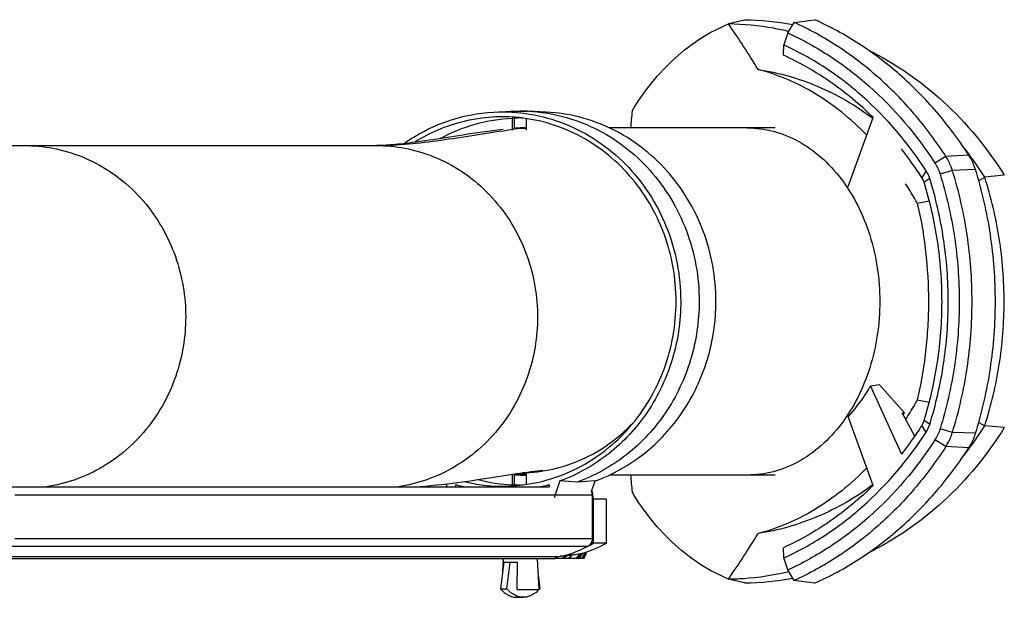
# Model space of a CAD drawing. Extents: x 0 to 420, y 0 to 297.
# Tile 13 of 18: x 351 to 380, y 114 to 131. Entities that reach past the tile are written whole.
import ezdxf

# ---------------------------------------------------------------- set-up
doc = ezdxf.new("R2010")
doc.units = 0
doc.header["$LTSCALE"] = 23.1
for name, color, linetype in [('100-5721_LIGDXF_CONTINUOUS', 7, 'CONTINUOUS'), ('100-5824B_LIDXF_CONTINUOUS', 7, 'CONTINUOUS'), ('100-5835_2_DXF_CONTINUOUS_', 7, 'CONTINUOUS'), ('100-5862A_LIDXF_CONTINUOUS', 7, 'CONTINUOUS'), ('100-5865A_LIDXF_CONTINUOUS', 7, 'CONTINUOUS'), ('102679_1_DXF_CONTINUOUS_LI', 7, 'CONTINUOUS'), ('126057_AF1_1DXF_CONTINUOUS', 7, 'CONTINUOUS'), ('135119_26_DXF_CONTINUOUS_L', 7, 'CONTINUOUS')]:
    doc.layers.add(name, color=color, linetype=linetype)

msp = doc.modelspace()

# ---------------------------------------------------------------- linework, layer by layer
at = {"layer": '100-5721_LIGDXF_CONTINUOUS', "color": 7, "linetype": 'CONTINUOUS'}
for p, q in [((367.728281, 117.382294), (367.712742, 117.382294)), ((368.122113, 117.251467), (367.713399, 117.251467)), ((367.74699, 117.251467), (367.728281, 117.382294)), ((368.122131, 115.969736), (368.122131, 117.251467)), ((367.712788, 116.103637), (367.712788, 115.969736)), ((368.122131, 115.969737), (367.712788, 115.969736)), ((366.61053, 115.526467), (367.472142, 115.526467))]:
    msp.add_line(p, q, dxfattribs=at)
at = {"layer": '100-5721_LIGDXF_CONTINUOUS', "color": 9, "linetype": 'CONTINUOUS'}
for p, q in [((367.74699, 115.969736), (367.74699, 117.251467)), ((367.585891, 115.880622), (367.583516, 115.879439)), ((367.585884, 115.880638), (367.583524, 115.879421)), ((366.698009, 115.567579), (366.62988, 115.526467)), ((366.83486, 115.526467), (366.941491, 115.601697)), ((366.870102, 115.526469), (366.977428, 115.606565)), ((367.010601, 115.526467), (367.111652, 115.622073)), ((367.017804, 115.526472), (367.118758, 115.622603)), ((367.247519, 115.526466), (367.356983, 115.65735)), ((367.263401, 115.526468), (367.37347, 115.661454)), ((367.313273, 115.526467), (367.424846, 115.676364)), ((367.330882, 115.526467), (367.44243, 115.68175)), ((367.408485, 115.526467), (367.51679, 115.705089)), ((367.430327, 115.526467), (367.534432, 115.711077))]:
    msp.add_line(p, q, dxfattribs=at)
at = {"layer": '100-5721_LIGDXF_CONTINUOUS', "color": 7, "linetype": 'CONTINUOUS'}
for points in [[(367.400163, 115.668766), (367.50138, 115.699858), (367.594194, 115.731361), (367.686078, 115.76546), (367.776932, 115.802104), (367.86676, 115.841286), (367.95549, 115.882974), (368.04298, 115.927105), (368.122131, 115.969736)], [(367.472142, 115.526467), (367.48236, 115.551572), (367.49448, 115.580932), (367.506372, 115.609299), (367.518038, 115.636698), (367.529463, 115.663122), (367.54062, 115.688528), (367.551493, 115.712906), (367.553614, 115.717587)]]:
    msp.add_lwpolyline(points, dxfattribs=at)
at = {"layer": '100-5721_LIGDXF_CONTINUOUS', "color": 9, "linetype": 'CONTINUOUS'}
for centre, radius, start, end in [((366.111288, 118.737017), 3.214551, 296.667526, 297.2575694), ((366.109847, 118.7398), 3.217685, 297.3049474, 300.58362)]:
    msp.add_arc(centre, radius, start, end, dxfattribs=at)
at = {"layer": '100-5721_LIGDXF_CONTINUOUS', "color": 7, "linetype": 'CONTINUOUS'}
for centre, radius, start, end in [((366.069551, 118.750016), 3.22958, 299.3365168, 300.5844902), ((368.843928, 101.692128), 14.039066, 97.6401208, 97.7881245), ((366.925409, 118.162248), 2.546993, 274.1933509, 274.3536397), ((367.126015, 116.620585), 0.99054, 283.4840284, 284.4668799), ((367.146324, 116.542957), 0.910299, 284.4497454, 286.1918697)]:
    msp.add_arc(centre, radius, start, end, dxfattribs=at)
msp.add_open_spline([(367.728281, 117.382294), (367.726677, 117.423395), (367.715006, 117.465258), (367.69472, 117.501041)], degree=3, dxfattribs=at)
for points, knots in [([(366.941491, 115.601697), (366.92661, 115.599674), (366.874191, 115.592961), (366.821565, 115.587716), (366.783809, 115.585331)], [0, 0, 0, 0, 0.284171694, 1, 1, 1, 1]), ([(367.111652, 115.622073), (367.103036, 115.621434), (367.058176, 115.617318), (367.013509, 115.611399), (366.977428, 115.606565)], [0, 0, 0, 0, 0.19181183, 1, 1, 1, 1]), ([(367.356983, 115.65735), (367.337098, 115.652582), (367.258445, 115.636192), (367.178438, 115.627159), (367.118757, 115.622604)], [0, 0, 0, 0, 0.254647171, 1, 1, 1, 1])]:
    msp.add_open_spline(points, degree=3, knots=knots, dxfattribs=at)
at = {"layer": '100-5824B_LIDXF_CONTINUOUS', "color": 7, "linetype": 'CONTINUOUS'}
for p, q in [((364.840605, 128.543248), (365.352455, 128.5694)), ((365.377891, 128.364468), (365.377901, 128.364387)), ((365.377901, 128.014093), (365.377901, 128.364387)), ((365.429172, 128.356108), (365.430314, 128.356275)), ((365.429204, 128.364387), (365.429204, 128.060412)), ((365.429204, 128.355859), (365.430347, 128.356016)), ((365.776579, 128.355859), (365.776579, 128.014093)), ((366.365178, 128.543248), (365.814322, 128.571238)), ((365.776579, 118.023097), (365.776579, 117.681333)), ((365.377901, 117.672802), (365.377901, 117.977926)), ((365.429204, 117.985762), (365.429204, 117.672802)), ((366.764955, 117.782709), (366.597175, 117.292152)), ((367.267204, 117.751186), (366.764955, 117.782709)), ((367.791016, 117.782709), (367.267204, 117.751186)), ((367.687109, 117.478905), (367.791016, 117.782709)), ((363.472453, 117.614045), (363.443772, 117.697903)), ((363.727307, 117.614045), (363.727307, 117.681025)), ((365.377901, 117.672802), (365.377891, 117.672721)), ((365.430315, 117.680914), (365.429171, 117.681081)), ((365.430349, 117.681176), (365.429204, 117.681333)), ((366.452415, 117.681025), (366.452415, 117.614045))]:
    msp.add_line(p, q, dxfattribs=at)
for centre, radius, start, end in [((365.602826, 123.66977), 4.906023, 92.6279651, 92.9252663), ((365.719377, 123.481121), 4.89188, 91.3644638, 93.4006316), ((366.117204, 123.634358), 4.771616, 97.1038308, 98.2766766), ((365.68039, 127.435163), 9.412641, 269.9623776, 270.5255534), ((365.579524, 122.417235), 4.748715, 255.3213957, 267.5665738), ((365.099399, 122.427034), 4.940369, 253.8751875, 256.962715), ((365.712182, 122.383121), 4.718811, 266.5620224, 268.6728778), ((366.117203, 122.402822), 4.771606, 261.723334, 262.895155), ((365.080323, 122.427034), 4.940369, 283.037285, 286.1248125)]:
    msp.add_arc(centre, radius, start, end, dxfattribs=at)
for points, knots in [([(362.208802, 127.622076), (362.593766, 127.894922), (363.438745, 128.335036), (364.37421, 128.519416), (364.840605, 128.543247)], [0, 0, 0, 0, 0.502581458, 1, 1, 1, 1]), ([(365.454078, 128.391948), (364.947501, 128.430834), (363.910492, 128.343801), (362.955289, 127.93294), (362.521024, 127.660797)], [0, 0, 0, 0, 0.497832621, 1, 1, 1, 1]), ([(363.26681, 127.770147), (363.590277, 127.948267), (364.277422, 128.231436), (365.011552, 128.348917), (365.377901, 128.364387)], [0, 0, 0, 0, 0.501760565, 1, 1, 1, 1]), ([(364.840605, 128.543247), (365.190179, 128.56111), (365.896949, 128.521051), (366.921489, 128.235293), (367.870709, 127.73619), (368.70519, 127.044794), (369.391418, 126.189948), (369.901938, 125.206643), (370.216532, 124.135418), (370.287317, 123.390797), (370.287317, 123.018595)], [0, 0, 0, 0, 0.121220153, 0.24292942, 0.365685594, 0.489865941, 0.615609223, 0.742801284, 0.871101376, 1, 1, 1, 1]), ([(365.377891, 128.570427), (365.377897, 128.570015), (365.380525, 128.570925), (365.383255, 128.570106), (365.389887, 128.570726), (365.394563, 128.570655), (365.397382, 128.570708)], [0, 0, 0, 0, 0.06339435, 0.252783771, 0.566122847, 1, 1, 1, 1]), ([(365.439109, 128.370938), (365.430419, 128.370575), (365.415721, 128.369659), (365.395251, 128.368592), (365.385908, 128.366284), (365.377893, 128.365915), (365.377891, 128.364466)], [0, 0, 0, 0, 0.42226707, 0.735697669, 0.929686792, 1, 1, 1, 1]), ([(365.397382, 128.570708), (365.468505, 128.572054), (365.581132, 128.571885), (365.720067, 128.570663), (365.787969, 128.569892), (365.814322, 128.571238)], [0, 0, 0, 0, 0.511832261, 0.810138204, 1, 1, 1, 1]), ([(365.678665, 128.369237), (365.657452, 128.370079), (365.577639, 128.372668), (365.497692, 128.373387), (365.439109, 128.370938)], [0, 0, 0, 0, 0.265828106, 1, 1, 1, 1]), ([(370.152281, 123.018595), (370.152281, 123.354366), (370.093159, 124.02607), (369.829948, 124.998207), (369.40121, 125.902032), (368.821557, 126.705624), (368.1109, 127.380859), (367.293666, 127.903765), (366.398861, 128.255548), (365.769402, 128.367743), (365.454078, 128.391948)], [0, 0, 0, 0, 0.128595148, 0.256676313, 0.383794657, 0.50962702, 0.634021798, 0.757024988, 0.878880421, 1, 1, 1, 1]), ([(365.802734, 128.570814), (365.790959, 128.571028), (365.724351, 128.572055), (365.657728, 128.571957), (365.602891, 128.571571)], [0, 0, 0, 0, 0.176792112, 1, 1, 1, 1]), ([(365.853328, 128.5694), (366.184188, 128.552493), (366.846262, 128.450777), (367.790914, 128.101555), (368.656031, 127.568498), (369.409906, 126.871408), (370.025778, 126.035866), (370.48182, 125.092073), (370.761997, 124.074442), (370.824951, 123.370485), (370.824951, 123.018595)], [0, 0, 0, 0, 0.121128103, 0.242948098, 0.365900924, 0.490255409, 0.616074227, 0.743211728, 0.871340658, 1, 1, 1, 1]), ([(371.313378, 123.018595), (371.313378, 123.368827), (371.25072, 124.069468), (370.971863, 125.082306), (370.517968, 126.021652), (369.904997, 126.853259), (369.154673, 127.547064), (368.29363, 128.077609), (367.353431, 128.425184), (366.694477, 128.526421), (366.365178, 128.543247)], [0, 0, 0, 0, 0.128659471, 0.256788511, 0.383926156, 0.509745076, 0.634099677, 0.757052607, 0.878872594, 1, 1, 1, 1]), ([(365.454078, 117.645241), (365.769402, 117.669446), (366.398861, 117.781641), (367.293666, 118.133424), (368.110899, 118.65633), (368.821556, 119.331565), (369.401209, 120.135157), (369.829948, 121.038981), (370.093159, 122.011119), (370.152281, 122.682823), (370.152281, 123.018595)], [0, 0, 0, 0, 0.121119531, 0.242974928, 0.365978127, 0.490372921, 0.616205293, 0.743323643, 0.871404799, 1, 1, 1, 1]), ([(370.287317, 123.018595), (370.287317, 122.448935), (370.12101, 121.308579), (369.392554, 119.759803), (368.252665, 118.516308), (367.276115, 117.967906), (366.764955, 117.782709)], [0, 0, 0, 0, 0.25535631, 0.50803338, 0.756291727, 1, 1, 1, 1]), ([(370.824951, 123.018595), (370.824951, 122.444516), (370.656843, 121.295302), (369.920611, 119.73546), (368.76898, 118.485018), (367.782981, 117.935742), (367.267204, 117.751186)], [0, 0, 0, 0, 0.255379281, 0.508064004, 0.756310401, 1, 1, 1, 1]), ([(367.791016, 117.782709), (368.302175, 117.967906), (369.278725, 118.516308), (370.418614, 119.759803), (371.147071, 121.308579), (371.313378, 122.448935), (371.313378, 123.018595)], [0, 0, 0, 0, 0.243708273, 0.491966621, 0.74464369, 1, 1, 1, 1]), ([(365.776579, 118.023097), (366.076214, 118.036637), (366.676147, 118.125582), (367.532726, 118.438493), (368.317081, 118.918927), (368.770484, 119.337182), (368.976086, 119.566425)], [0, 0, 0, 0, 0.247075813, 0.495550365, 0.746338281, 1, 1, 1, 1]), ([(365.776579, 118.023097), (365.769681, 118.023211), (365.73716, 118.023544), (365.704638, 118.023379), (365.679016, 118.023232)], [0, 0, 0, 0, 0.212131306, 1, 1, 1, 1]), ([(363.969036, 117.764978), (364.09036, 117.735665), (364.578565, 117.637557), (365.082218, 117.616696), (365.454078, 117.645241)], [0, 0, 0, 0, 0.250748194, 1, 1, 1, 1]), ([(365.377891, 117.672723), (365.377893, 117.671297), (365.385768, 117.670908), (365.394966, 117.66864), (365.415104, 117.667566), (365.429571, 117.666656), (365.438126, 117.666292)], [0, 0, 0, 0, 0.070335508, 0.264218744, 0.577575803, 1, 1, 1, 1]), ([(365.438126, 117.666292), (365.455106, 117.66557), (365.535319, 117.66363), (365.61558, 117.665446), (365.67876, 117.667956)], [0, 0, 0, 0, 0.211842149, 1, 1, 1, 1])]:
    msp.add_open_spline(points, degree=3, knots=knots, dxfattribs=at)
at = {"layer": '100-5835_2_DXF_CONTINUOUS_', "color": 7, "linetype": 'CONTINUOUS'}
for p, q in [((365.108132, 115.514045), (365.087434, 115.11911)), ((366.09765, 115.514045), (366.144817, 114.614045)), ((365.124149, 115.414045), (365.027452, 114.637264)), ((365.124149, 115.414045), (365.529305, 115.414045)), ((365.21539, 114.637264), (365.312088, 115.414045)), ((365.514694, 114.614045), (365.529305, 115.414045)), ((366.118348, 115.11911), (366.178331, 114.637264)), ((365.027452, 114.637264), (365.21539, 114.637264)), ((365.514694, 114.614045), (366.144805, 114.614045)), ((365.508922, 114.389045), (365.69686, 114.389045))]:
    msp.add_line(p, q, dxfattribs=at)
for points, knots in [([(365.027452, 114.637264), (365.096181, 114.564124), (365.209189, 114.468824), (365.38261, 114.400211), (365.467693, 114.389045), (365.508922, 114.389045)], [0, 0, 0, 0, 0.54227304, 0.777241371, 1, 1, 1, 1]), ([(365.69686, 114.389045), (365.655631, 114.389045), (365.570549, 114.400211), (365.397128, 114.468824), (365.28412, 114.564124), (365.21539, 114.637264)], [0, 0, 0, 0, 0.222758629, 0.45772696, 1, 1, 1, 1]), ([(366.178331, 114.637264), (366.109601, 114.564124), (365.996593, 114.468824), (365.823172, 114.400211), (365.738089, 114.389045), (365.69686, 114.389045)], [0, 0, 0, 0, 0.54227304, 0.777241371, 1, 1, 1, 1])]:
    msp.add_open_spline(points, degree=3, knots=knots, dxfattribs=at)
at = {"layer": '100-5862A_LIDXF_CONTINUOUS', "color": 7, "linetype": 'CONTINUOUS'}
for p, q in [((372.14759, 131.227027), (371.678989, 131.114828)), ((378.97712, 126.549616), (379.152303, 126.642196)), ((379.723519, 126.698934), (379.151543, 126.645121)), ((379.151543, 126.645121), (379.152331, 126.642095)), ((377.182145, 125.886233), (377.536856, 125.955114)), ((377.182145, 120.150956), (377.536856, 120.082075)), ((378.97712, 119.487574), (379.152296, 119.394998)), ((379.152307, 119.395001), (379.151547, 119.392068)), ((379.723519, 119.338256), (379.151547, 119.392068)), ((372.147591, 114.810161), (371.678991, 114.922361))]:
    msp.add_line(p, q, dxfattribs=at)
for centre, radius, start, end in [((372.050398, 123.003901), 8.2237, 79.4508764, 89.3228284), ((351.095022, 116.769076), 25.089843, 31.26025, 34.8741035), ((443.89556, 122.119284), 75.30525, 175.08257434, 175.45922165), ((443.654094, 123.895779), 75.062776, 184.53853614, 184.91639664), ((350.802082, 129.459903), 25.439841, 325.1487562, 328.7127867), ((372.050406, 123.033207), 8.22362, 270.6771273, 280.5492417)]:
    msp.add_arc(centre, radius, start, end, dxfattribs=at)
for points, knots in [([(368.867489, 128.574446), (369.212085, 129.145493), (369.833707, 129.928098), (370.852259, 130.713335), (371.400199, 131.000813), (371.67899, 131.114825)], [0, 0, 0, 0, 0.52041423, 0.764979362, 1, 1, 1, 1]), ([(373.437804, 130.896247), (373.293321, 130.930433), (372.714218, 131.051118), (372.121915, 131.10857), (371.67899, 131.114828)], [0, 0, 0, 0, 0.251034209, 1, 1, 1, 1]), ([(375.748763, 130.358315), (376.547666, 129.96639), (378.064528, 128.91205), (379.230076, 127.485438), (379.723519, 126.698934)], [0, 0, 0, 0, 0.489380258, 1, 1, 1, 1]), ([(375.710818, 127.870693), (375.481347, 128.107388), (375.005769, 128.548451), (374.222619, 129.095713), (373.402795, 129.518798), (372.829805, 129.714644), (372.542298, 129.788853)], [0, 0, 0, 0, 0.263855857, 0.517519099, 0.762347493, 1, 1, 1, 1]), ([(372.542303, 129.78885), (372.83582, 129.744089), (373.423782, 129.615935), (374.281713, 129.312367), (375.115774, 128.901524), (375.637337, 128.554413), (375.889982, 128.363894)], [0, 0, 0, 0, 0.242495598, 0.489930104, 0.741562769, 1, 1, 1, 1]), ([(379.151543, 126.645121), (379.101638, 126.724233), (378.899284, 127.036202), (378.680927, 127.337814), (378.508885, 127.556566)], [0, 0, 0, 0, 0.251553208, 1, 1, 1, 1]), ([(379.717911, 123.018595), (379.717918, 123.634337), (379.6233, 124.86236), (379.339694, 126.06113), (379.152331, 126.642095)], [0, 0, 0, 0, 0.502166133, 1, 1, 1, 1]), ([(377.182145, 125.886233), (377.15607, 125.935255), (377.05009, 126.128006), (376.934936, 126.315641), (376.845042, 126.453313)], [0, 0, 0, 0, 0.252447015, 1, 1, 1, 1]), ([(377.182145, 125.886233), (377.241884, 125.655527), (377.337076, 125.185193), (377.467436, 124.229852), (377.510829, 123.503503), (377.511459, 123.018595)], [0, 0, 0, 0, 0.247203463, 0.497005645, 1, 1, 1, 1]), ([(377.511459, 123.018595), (377.511775, 122.775733), (377.496899, 122.290613), (377.432771, 121.56732), (377.334474, 120.85261), (377.241898, 120.381716), (377.182145, 120.150956)], [0, 0, 0, 0, 0.251890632, 0.50301879, 0.752768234, 1, 1, 1, 1]), ([(379.152307, 119.395001), (379.339682, 119.975981), (379.623383, 121.174769), (379.71791, 122.402836), (379.717917, 123.018595)], [0, 0, 0, 0, 0.497834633, 1, 1, 1, 1]), ([(377.182145, 120.150956), (377.156093, 120.101978), (377.05002, 119.909554), (376.934436, 119.722468), (376.84434, 119.585164)], [0, 0, 0, 0, 0.252507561, 1, 1, 1, 1]), ([(379.723519, 119.338256), (379.230111, 118.551808), (378.064663, 117.125291), (376.547947, 116.070981), (375.749118, 115.679048)], [0, 0, 0, 0, 0.510619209, 1, 1, 1, 1]), ([(378.508878, 118.480607), (378.566002, 118.553241), (378.79201, 118.848541), (379.002457, 119.155724), (379.151546, 119.392067)], [0, 0, 0, 0, 0.248506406, 1, 1, 1, 1]), ([(375.711438, 118.164806), (375.482683, 117.927618), (375.005213, 117.48873), (374.22226, 116.941947), (373.402849, 116.518134), (372.829805, 116.322504), (372.542327, 116.248271)], [0, 0, 0, 0, 0.263789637, 0.517453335, 0.76232171, 1, 1, 1, 1]), ([(371.678993, 114.922363), (371.400201, 115.036375), (370.852261, 115.323854), (369.833707, 116.109092), (369.212084, 116.891698), (368.867488, 117.462746)], [0, 0, 0, 0, 0.235020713, 0.479585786, 1, 1, 1, 1]), ([(375.890923, 117.670658), (375.393734, 117.297492), (374.58015, 116.83144), (373.425938, 116.421493), (372.836364, 116.293082), (372.542331, 116.248274)], [0, 0, 0, 0, 0.508314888, 0.756798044, 1, 1, 1, 1]), ([(371.678991, 114.922361), (371.826561, 114.924446), (372.417625, 114.94897), (373.005886, 115.038744), (373.437825, 115.140947)], [0, 0, 0, 0, 0.249530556, 1, 1, 1, 1])]:
    msp.add_open_spline(points, degree=3, knots=knots, dxfattribs=at)
at = {"layer": '100-5865A_LIDXF_CONTINUOUS', "color": 7, "linetype": 'CONTINUOUS'}
for p, q in [((373.598058, 131.156747), (374.191503, 131.239038)), ((373.41003, 130.85077), (373.598058, 131.156747)), ((373.41003, 130.85077), (373.294808, 130.500682)), ((373.283776, 130.201842), (373.294808, 130.500682)), ((375.167431, 126.374908), (375.898073, 128.386224)), ((376.084135, 120.591563), (375.819303, 120.549105)), ((375.819303, 120.549105), (376.721382, 118.568945)), ((376.816543, 119.773008), (376.084135, 120.591563)), ((377.109944, 119.091465), (376.745982, 119.767982)), ((375.898073, 117.650965), (375.167431, 119.662281)), ((373.294808, 115.536507), (373.283776, 115.835347)), ((373.41003, 115.186419), (373.294808, 115.536507)), ((373.598058, 114.880442), (373.41003, 115.186419)), ((374.191503, 114.798151), (373.598058, 114.880442))]:
    msp.add_line(p, q, dxfattribs=at)
at = {"layer": '100-5865A_LIDXF_CONTINUOUS', "color": 9, "linetype": 'CONTINUOUS'}
for p, q in [((378.018289, 127.251675), (377.700335, 127.056543)), ((378.686513, 127.289969), (378.018289, 127.251675)), ((377.443763, 126.830647), (377.318455, 126.635514)), ((378.208407, 126.842729), (377.851011, 126.732435)), ((378.884371, 126.864373), (378.208407, 126.842729)), ((377.548779, 126.604754), (377.38403, 126.49446)), ((377.548779, 119.432435), (377.38403, 119.542729)), ((377.443763, 119.206543), (377.318455, 119.401675)), ((378.208407, 119.19446), (377.851011, 119.304754)), ((378.884371, 119.172816), (378.208407, 119.19446)), ((378.018289, 118.785514), (377.700335, 118.980647)), ((378.686513, 118.747221), (378.018289, 118.785514))]:
    msp.add_line(p, q, dxfattribs=at)
at = {"layer": '100-5865A_LIDXF_CONTINUOUS', "color": 7, "linetype": 'CONTINUOUS'}
for centre, radius, start, end in [((370.649008, 123.642663), 6.025118, 328.8567657, 329.1065153), ((369.417075, 124.954128), 9.033057, 324.5432407, 325.000222)]:
    msp.add_arc(centre, radius, start, end, dxfattribs=at)
msp.add_ellipse((370.527513, 125.930716), major_axis=(95.650402, 6.412376), ratio=0.068605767, start_param=-1.51033794, end_param=-1.509598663, dxfattribs=at)
for points, knots in [([(378.686513, 127.289969), (378.403453, 127.727539), (377.785754, 128.557993), (376.708684, 129.652618), (375.51073, 130.562808), (374.638442, 131.038832), (374.191503, 131.239038)], [0, 0, 0, 0, 0.257930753, 0.510436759, 0.757616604, 1, 1, 1, 1]), ([(378.018289, 127.251675), (377.739412, 127.68278), (377.131325, 128.501368), (376.072185, 129.582086), (374.894723, 130.48322), (374.037431, 130.956772), (373.598058, 131.156747)], [0, 0, 0, 0, 0.257859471, 0.51034912, 0.757559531, 1, 1, 1, 1]), ([(373.41003, 130.85077), (373.836464, 130.65611), (374.668631, 130.195245), (376.205577, 129.01815), (377.165654, 127.883085), (377.700335, 127.056543)], [0, 0, 0, 0, 0.242738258, 0.490247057, 1, 1, 1, 1]), ([(377.443763, 126.830647), (376.926655, 127.630022), (375.998196, 128.727815), (374.511919, 129.866434), (373.707187, 130.31232), (373.294808, 130.500682)], [0, 0, 0, 0, 0.509749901, 0.757259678, 1, 1, 1, 1]), ([(375.898073, 128.386224), (375.51428, 128.764456), (374.692472, 129.450992), (373.762596, 129.983587), (373.283776, 130.201842)], [0, 0, 0, 0, 0.505929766, 1, 1, 1, 1]), ([(377.318455, 126.635514), (377.271805, 126.707628), (377.082856, 126.99226), (376.880318, 127.267887), (376.721382, 127.468244)], [0, 0, 0, 0, 0.251405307, 1, 1, 1, 1]), ([(378.208407, 126.842729), (378.197092, 126.879182), (378.147747, 127.021484), (378.079349, 127.157285), (378.018289, 127.251675)], [0, 0, 0, 0, 0.253465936, 1, 1, 1, 1]), ([(378.884371, 126.864373), (378.872595, 126.90231), (378.821241, 127.050405), (378.750059, 127.191735), (378.686513, 127.289969)], [0, 0, 0, 0, 0.253465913, 1, 1, 1, 1]), ([(377.700335, 127.056543), (377.716338, 127.031804), (377.777587, 126.929312), (377.824365, 126.818282), (377.851011, 126.732435)], [0, 0, 0, 0, 0.246862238, 1, 1, 1, 1]), ([(377.38403, 126.49446), (377.380128, 126.507034), (377.363107, 126.556116), (377.339516, 126.602957), (377.318455, 126.635514)], [0, 0, 0, 0, 0.253465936, 1, 1, 1, 1]), ([(377.548779, 126.604754), (377.542529, 126.624889), (377.515272, 126.703494), (377.477491, 126.778507), (377.443763, 126.830647)], [0, 0, 0, 0, 0.253465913, 1, 1, 1, 1]), ([(377.851011, 126.732435), (378.036359, 126.135308), (378.316328, 124.905939), (378.409647, 123.648774), (378.409647, 123.018595)], [0, 0, 0, 0, 0.498029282, 1, 1, 1, 1]), ([(378.783633, 123.018595), (378.783633, 123.66749), (378.687543, 124.961989), (378.399259, 126.227868), (378.208407, 126.842729)], [0, 0, 0, 0, 0.501970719, 1, 1, 1, 1]), ([(379.462853, 123.018595), (379.462853, 123.671162), (379.366218, 124.972988), (379.076303, 126.246032), (378.884371, 126.864373)], [0, 0, 0, 0, 0.501970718, 1, 1, 1, 1]), ([(377.90687, 123.018595), (377.90687, 123.608394), (377.819531, 124.785002), (377.557501, 125.935596), (377.38403, 126.49446)], [0, 0, 0, 0, 0.501970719, 1, 1, 1, 1]), ([(378.088209, 123.018595), (378.088209, 123.627109), (377.998099, 124.841052), (377.727755, 126.028156), (377.548779, 126.604754)], [0, 0, 0, 0, 0.501970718, 1, 1, 1, 1]), ([(377.38403, 119.542729), (377.557501, 120.101594), (377.819531, 121.252188), (377.90687, 122.428795), (377.90687, 123.018595)], [0, 0, 0, 0, 0.498029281, 1, 1, 1, 1]), ([(377.548779, 119.432435), (377.727755, 120.009034), (377.998099, 121.196137), (378.088209, 122.41008), (378.088209, 123.018595)], [0, 0, 0, 0, 0.498029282, 1, 1, 1, 1]), ([(378.409647, 123.018595), (378.409647, 122.388415), (378.316328, 121.13125), (378.036359, 119.901881), (377.851011, 119.304754)], [0, 0, 0, 0, 0.501970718, 1, 1, 1, 1]), ([(378.208407, 119.19446), (378.399259, 119.809321), (378.687543, 121.0752), (378.783633, 122.3697), (378.783633, 123.018595)], [0, 0, 0, 0, 0.498029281, 1, 1, 1, 1]), ([(378.884371, 119.172816), (379.076303, 119.791157), (379.366218, 121.064201), (379.462853, 122.366027), (379.462853, 123.018595)], [0, 0, 0, 0, 0.498029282, 1, 1, 1, 1]), ([(375.805762, 120.526599), (375.758777, 120.44885), (375.566525, 120.146278), (375.346423, 119.861224), (375.167427, 119.662284)], [0, 0, 0, 0, 0.253429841, 1, 1, 1, 1]), ([(377.318455, 119.401675), (377.325419, 119.412441), (377.352076, 119.457047), (377.372433, 119.505368), (377.38403, 119.542729)], [0, 0, 0, 0, 0.246862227, 1, 1, 1, 1]), ([(373.294808, 115.536507), (373.707187, 115.72487), (374.511919, 116.170755), (375.998196, 117.309374), (376.926655, 118.407167), (377.443763, 119.206543)], [0, 0, 0, 0, 0.242740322, 0.490250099, 1, 1, 1, 1]), ([(377.318455, 119.401675), (377.271805, 119.329561), (377.082856, 119.044929), (376.880318, 118.769302), (376.721382, 118.568945)], [0, 0, 0, 0, 0.251405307, 1, 1, 1, 1]), ([(377.443763, 119.206543), (377.454916, 119.223784), (377.497605, 119.295219), (377.530208, 119.372603), (377.548779, 119.432435)], [0, 0, 0, 0, 0.246862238, 1, 1, 1, 1]), ([(377.851011, 119.304754), (377.842044, 119.275863), (377.802936, 119.163083), (377.748728, 119.055455), (377.700335, 118.980647)], [0, 0, 0, 0, 0.253465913, 1, 1, 1, 1]), ([(378.018289, 118.785514), (378.038481, 118.816728), (378.115763, 118.946049), (378.174785, 119.086142), (378.208407, 119.19446)], [0, 0, 0, 0, 0.246862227, 1, 1, 1, 1]), ([(378.686513, 118.747221), (378.707527, 118.779705), (378.787955, 118.914292), (378.84938, 119.060088), (378.884371, 119.172816)], [0, 0, 0, 0, 0.246862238, 1, 1, 1, 1]), ([(377.700335, 118.980647), (377.165654, 118.154104), (376.205577, 117.019039), (374.668631, 115.841944), (373.836464, 115.381079), (373.41003, 115.186419)], [0, 0, 0, 0, 0.509752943, 0.757261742, 1, 1, 1, 1]), ([(378.018289, 118.785514), (377.739412, 118.354409), (377.131325, 117.535821), (376.072185, 116.455103), (374.894723, 115.553969), (374.037431, 115.080418), (373.598058, 114.880442)], [0, 0, 0, 0, 0.257859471, 0.51034912, 0.757559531, 1, 1, 1, 1]), ([(374.191503, 114.798151), (374.638442, 114.998357), (375.51073, 115.474381), (376.708684, 116.384571), (377.785754, 117.479197), (378.403453, 118.30965), (378.686513, 118.747221)], [0, 0, 0, 0, 0.242383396, 0.489563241, 0.742069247, 1, 1, 1, 1]), ([(375.898073, 117.650965), (375.51428, 117.272733), (374.692472, 116.586197), (373.762596, 116.053602), (373.283776, 115.835347)], [0, 0, 0, 0, 0.505929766, 1, 1, 1, 1])]:
    msp.add_open_spline(points, degree=3, knots=knots, dxfattribs=at)
at = {"layer": '102679_1_DXF_CONTINUOUS_LI', "color": 7, "linetype": 'CONTINUOUS'}
for p, q in [((350.633984, 117.614045), (366.452415, 117.614045)), ((367.713399, 116.103637), (367.713399, 117.364045)), ((366.585768, 115.514045), (349.742351, 115.514045)), ((366.68885, 115.565758), (349.845155, 115.565758)), ((366.585768, 115.514045), (366.68885, 115.565758))]:
    msp.add_line(p, q, dxfattribs=at)
at = {"layer": '102679_1_DXF_CONTINUOUS_LI', "color": 9, "linetype": 'CONTINUOUS'}
for p, q in [((367.713399, 117.364045), (350.868907, 117.364045)), ((350.868907, 116.103637), (367.713399, 116.103637)), ((350.738796, 115.879898), (367.583288, 115.879898))]:
    msp.add_line(p, q, dxfattribs=at)
at = {"layer": '102679_1_DXF_CONTINUOUS_LI', "color": 7, "linetype": 'CONTINUOUS'}
msp.add_open_spline([(367.713399, 117.364045), (367.713399, 117.403324), (367.704304, 117.443591), (367.68713, 117.478917)], degree=3, dxfattribs=at)
for points, knots in [([(367.583288, 115.879898), (367.622256, 115.900571), (367.68996, 115.967), (367.713399, 116.058245), (367.713399, 116.103637)], [0, 0, 0, 0, 0.492852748, 1, 1, 1, 1]), ([(366.68885, 115.565758), (366.766461, 115.580369), (367.075357, 115.650738), (367.373303, 115.768498), (367.583288, 115.879898)], [0, 0, 0, 0, 0.249381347, 1, 1, 1, 1])]:
    msp.add_open_spline(points, degree=3, knots=knots, dxfattribs=at)
at = {"layer": '126057_AF1_1DXF_CONTINUOUS', "color": 7, "linetype": 'CONTINUOUS'}
for p, q in [((365.776579, 128.081095), (365.681668, 128.081095)), ((373.041605, 128.081095), (368.20856, 128.081095)), ((365.776579, 117.956095), (365.681668, 117.956095)), ((373.041605, 117.956095), (368.208445, 117.956095))]:
    msp.add_line(p, q, dxfattribs=at)
for centre, radius, start, end in [((365.681716, 123.627582), 4.453512, 90.0006166, 93.2505545), ((365.681662, 123.629938), 4.451156, 88.7780818, 89.9999233), ((365.681716, 122.409602), 4.453507, 266.7494457, 269.9993849), ((365.681711, 122.412449), 4.431354, 266.9013101, 269.9994438), ((365.681662, 122.410277), 4.429183, 270.0000775, 271.2279806), ((365.681662, 122.407264), 4.451169, 270.0000795, 271.2219161)]:
    msp.add_arc(centre, radius, start, end, dxfattribs=at)
at = {"layer": '126057_AF1_1DXF_CONTINUOUS', "color": 9, "linetype": 'CONTINUOUS'}
msp.add_arc((366.116462, 122.418716), 4.437641, 263.3164319, 265.6073327, dxfattribs=at)
for points, knots in [([(372.232643, 128.081095), (372.485704, 128.081095), (373.000812, 128.01371), (373.73514, 127.717376), (374.407704, 127.240073), (375.205827, 126.371288), (375.906332, 124.947118), (376.092019, 123.671755), (376.092019, 123.018595)], [0, 0, 0, 0, 0.108218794, 0.219291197, 0.335452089, 0.457943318, 0.720683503, 1, 1, 1, 1]), ([(376.092019, 123.018595), (376.092019, 122.365434), (375.906332, 121.090071), (375.205827, 119.665901), (374.407704, 118.797116), (373.73514, 118.319813), (373.000812, 118.023479), (372.485704, 117.956095), (372.232643, 117.956095)], [0, 0, 0, 0, 0.279316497, 0.542056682, 0.664547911, 0.780708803, 0.891781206, 1, 1, 1, 1])]:
    msp.add_open_spline(points, degree=3, knots=knots, dxfattribs=at)
at = {"layer": '135119_26_DXF_CONTINUOUS_L', "color": 7, "linetype": 'CONTINUOUS'}
msp.add_line((292.316987, 127.568545), (361.413187, 127.568545), dxfattribs=at)
at = {"layer": '135119_26_DXF_CONTINUOUS_L', "color": 9, "linetype": 'CONTINUOUS'}
for p, q in [((361.413187, 127.568545), (361.414597, 127.568535)), ((361.413187, 127.568528), (361.414597, 127.568527))]:
    msp.add_line(p, q, dxfattribs=at)
at = {"layer": '135119_26_DXF_CONTINUOUS_L', "color": 7, "linetype": 'CONTINUOUS'}
for points in [[(363.297556, 127.774668), (363.179488, 127.756408), (363.065109, 127.738893), (362.954528, 127.722194), (362.847615, 127.706335), (362.744295, 127.691341), (362.644611, 127.677247), (362.548492, 127.664063), (362.455688, 127.651769), (362.366178, 127.640377), (362.279956, 127.629891), (362.196793, 127.620288), (362.116696, 127.611569), (362.03963, 127.603725), (361.965308, 127.596721), (361.893662, 127.590541), (361.824725, 127.585176), (361.758362, 127.580599), (361.694528, 127.576792), (361.63322, 127.573736), (361.574369, 127.571407), (361.517928, 127.569779), (361.463877, 127.568829), (361.413429, 127.568528)], [(365.107605, 128.034702), (364.956296, 128.016523), (364.803739, 127.997263), (364.653437, 127.97744), (364.505244, 127.957143), (364.359326, 127.936502), (364.216165, 127.915692), (364.075815, 127.894829), (363.938229, 127.874009), (363.803729, 127.85338), (363.297556, 127.774668)], [(365.269174, 117.961158), (365.385743, 117.979135), (365.498729, 117.996363), (365.608178, 118.012798), (365.713983, 118.028385), (365.816177, 118.043096), (365.914752, 118.056903), (366.009543, 118.069766), (366.100507, 118.081669), (366.187719, 118.092619), (366.269188, 118.102387)], [(362.582089, 117.614045), (362.684645, 117.621849), (362.844458, 117.635427), (363.003359, 117.650265), (363.161379, 117.666281), (363.317923, 117.683321), (363.472978, 117.701288), (363.626521, 117.720079), (363.77794, 117.739516), (363.927196, 117.759486), (364.074305, 117.779884), (364.218755, 117.800529), (364.360477, 117.821303), (364.499529, 117.842109), (364.635599, 117.862803), (364.7687, 117.883293), (365.269174, 117.961158)]]:
    msp.add_lwpolyline(points, dxfattribs=at)
at = {"layer": '135119_26_DXF_CONTINUOUS_L', "color": 9, "linetype": 'CONTINUOUS'}
msp.add_arc((368.198098, 106.102196), 22.113126, 96.6949227, 97.6933164, dxfattribs=at)
at = {"layer": '135119_26_DXF_CONTINUOUS_L', "color": 7, "linetype": 'CONTINUOUS'}
msp.add_arc((365.619843, 123.632468), 4.432064, 87.9733479, 89.9973628, dxfattribs=at)
at = {"layer": '135119_26_DXF_CONTINUOUS_L', "color": 9, "linetype": 'CONTINUOUS'}
for points, knots in [([(361.4134, 127.568528), (362.038852, 127.568543), (363.320802, 127.708072), (364.584941, 127.928368), (365.237801, 128.016278)], [0, 0, 0, 0, 0.487034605, 1, 1, 1, 1]), ([(351.152582, 127.568528), (351.428614, 127.568514), (351.998456, 127.514823), (352.842517, 127.266163), (353.656495, 126.836955), (354.389625, 126.237194), (354.997639, 125.496803), (355.589861, 124.405376), (355.93933, 122.920738), (355.783691, 121.413324), (355.360892, 120.277716), (354.870803, 119.459821), (354.230817, 118.74836), (353.474767, 118.185703), (352.649666, 117.797856), (352.070436, 117.655332), (351.784548, 117.613991)], [0, 0, 0, 0, 0.056836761, 0.117048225, 0.18006633, 0.245029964, 0.310798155, 0.376049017, 0.499429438, 0.618342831, 0.68229202, 0.747778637, 0.813472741, 0.878080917, 0.940521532, 1, 1, 1, 1]), ([(361.414597, 127.568527), (361.690628, 127.568426), (362.260444, 127.514553), (363.104404, 127.265636), (363.918209, 126.836211), (364.651115, 126.236299), (365.258882, 125.495837), (365.850789, 124.404433), (366.199962, 122.91993), (366.044151, 121.412711), (365.621267, 120.277252), (365.131152, 119.459486), (364.491184, 118.748153), (363.73519, 118.185602), (362.910173, 117.797829), (362.331008, 117.655328), (362.045153, 117.613991)], [0, 0, 0, 0, 0.05684208, 0.117057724, 0.18007857, 0.245043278, 0.310810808, 0.376059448, 0.499432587, 0.618347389, 0.682297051, 0.747783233, 0.813476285, 0.878083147, 0.940522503, 1, 1, 1, 1])]:
    msp.add_open_spline(points, degree=3, knots=knots, dxfattribs=at)

doc.saveas('drawing.dxf')
